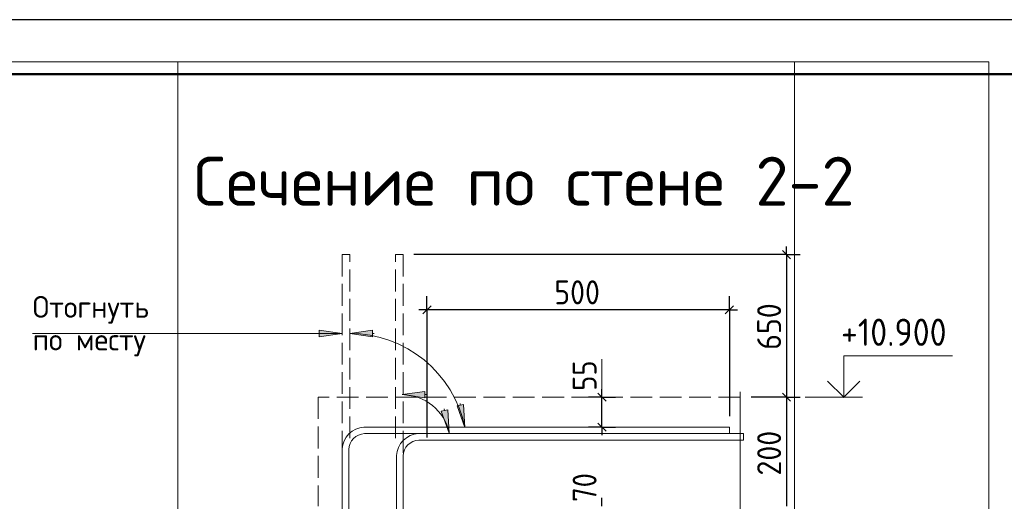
# Model space of a CAD drawing. Header units: millimetres. Extents: x 0 to 50412, y -12 to 35652.
# Tile 15 of 24: x 13518 to 24382, y 30330 to 35640. Entities that reach past the tile are written whole.
import ezdxf

# ---------------------------------------------------------------- set-up
doc = ezdxf.new("R2010")
doc.units = ezdxf.units.MM
doc.linetypes.add('______2', pattern=[324, 240, -84])
for name, color, linetype, lineweight in [('Standard', 7, 'Continuous', 25), ('ЖБ Перекрытие верхний уровень', 7, 'Continuous', 35), ('Заголовок чертежа', 7, 'Continuous', 25), ('Позиционная метка диаметр_ шаг', 7, 'Continuous', 13), ('Примечания', 7, 'Continuous', 13)]:
    doc.layers.add(name, color=color, linetype=linetype, lineweight=lineweight)
doc.layers.add('Размерная выноска', color=7, linetype='Continuous')
doc.layers.add('Стена фоновая арматура Х1', color=7, linetype='______2', true_color=0xa0a0a0)
doc.styles.add('ISOCPEUR', font='txt')

msp = doc.modelspace()

# ---------------------------------------------------------------- hatches: boundary and pattern name
at = {"layer": 'Примечания', "linetype": 'Continuous', "lineweight": 13, "transparency": 33554687}
for points in [[(16824, 32144), (17076, 32180), (16824, 32216)], [(16824, 32144), (17076, 32180), (16824, 32216)], [(17412, 32216), (17160, 32180), (17412, 32144)], [(17412, 32216), (17160, 32180), (17412, 32144)], [(17990, 31542), (17738, 31506), (17990, 31470)], [(17990, 31542), (17738, 31506), (17990, 31470)]]:
    msp.add_hatch(color=7, dxfattribs=at).paths.add_polyline_path(points)
for points in [[(18415, 31398), (18431, 31144), (18345, 31384)], [(18415, 31398), (18431, 31144), (18345, 31384)], [(18241, 31338), (18256, 31083), (18170, 31323)], [(18241, 31338), (18256, 31083), (18170, 31323)]]:
    msp.add_hatch(color=7, dxfattribs=at).paths.add_polyline_path(points, flags=16)

# ---------------------------------------------------------------- linework, layer by layer
at = {"layer": 'Standard', "color": 254, "linetype": 'Continuous', "lineweight": 13, "true_color": 0xc4c4ff, "transparency": 33554687}
for p, q in [((15264, 35176), (15264, 23597)), ((22068, 23597), (22068, 35176))]:
    msp.add_line(p, q, dxfattribs=at)
at = {"layer": 'Standard', "color": 7, "linetype": 'Continuous', "lineweight": -3, "transparency": 33554687}
for p, q in [((21979, 33050), (21979, 33140)), ((21979, 33050), (17868, 33050)), ((21979, 33050), (21829, 33050)), ((21979, 33050), (22129, 33050)), ((18012, 32442), (18012, 32592)), ((21348, 32442), (21348, 32592)), ((18012, 32442), (17922, 32442)), ((18012, 32442), (18012, 32292)), ((18012, 32442), (18012, 31035)), ((21348, 32442), (18012, 32442)), ((21348, 32442), (21348, 32292)), ((21348, 32442), (21348, 31268)), ((21348, 32442), (21438, 32442)), ((19943, 31478), (19943, 31568)), ((19943, 31478), (19793, 31478)), ((19943, 31478), (20093, 31478)), ((19943, 31478), (19943, 31478)), ((21979, 31478), (21829, 31478)), ((21979, 31478), (22129, 31478)), ((21979, 31478), (21979, 30278)), ((19943, 31148), (19793, 31148)), ((19943, 31148), (20093, 31148)), ((19943, 31148), (19943, 31148)), ((19943, 31148), (19943, 31058)), ((19943, 30278), (19943, 30368))]:
    msp.add_line(p, q, dxfattribs=at)
at = {"layer": 'Standard', "color": 7, "linetype": 'Continuous', "lineweight": 25, "transparency": 33554687}
for p, q in [((21934, 33095), (22024, 33005)), ((18057, 32487), (17967, 32397)), ((21393, 32487), (21303, 32397)), ((19988, 31433), (19898, 31523)), ((21934, 31523), (22024, 31433)), ((19988, 31103), (19898, 31193))]:
    msp.add_line(p, q, dxfattribs=at)
at = {"layer": 'Standard', "color": 7, "linetype": 'Continuous', "lineweight": 13, "transparency": 33554687}
for p, q in [((19943, 31478), (19943, 31898)), ((22183, 31478), (22819, 31478))]:
    msp.add_line(p, q, dxfattribs=at)
at = {"layer": 'Standard', "color": 7, "linetype": 'Continuous', "lineweight": 25, "transparency": 33554687}
msp.add_lwpolyline([(0, 0), (50400, 0), (50400, 35640), (0, 35640), (0, 0)], close=True, dxfattribs=at)
at = {"layer": 'Standard', "color": 7, "linetype": 'Continuous', "lineweight": 13, "transparency": 33554687}
for points in [[(24212, 35176), (0, 35176), (0, 23597), (24212, 23597), (24212, 35176)], [(22610, 31478), (22610, 31934), (23810, 31934)]]:
    msp.add_lwpolyline(points, dxfattribs=at)
at = {"layer": 'Standard', "color": 7, "linetype": 'Continuous', "lineweight": 50, "transparency": 33554687}
msp.add_lwpolyline([(2400, 35040), (49800, 35040), (49800, 600), (2400, 600), (2400, 35040)], close=True, dxfattribs=at)
at = {"layer": 'Standard', "color": 7, "linetype": 'Continuous', "lineweight": -3, "transparency": 33554687}
for points in [[(21979, 33050), (21979, 31936), (21979, 31936), (21979, 31478)], [(19943, 31148), (19943, 31457), (19943, 31457), (19943, 31478)], [(21979, 31478), (21959, 31478), (21959, 31478), (21959, 31478), (21959, 31478), (21959, 31478), (21959, 31478), (21588, 31478)]]:
    msp.add_lwpolyline(points, dxfattribs=at)
at = {"layer": 'Standard', "color": 7, "linetype": 'Continuous', "lineweight": 35, "transparency": 33554687}
msp.add_lwpolyline([(22432, 31656), (22610, 31478), (22788, 31656)], dxfattribs=at)
at = {"layer": 'ЖБ Перекрытие верхний уровень', "color": 7, "linetype": '______2', "lineweight": 18, "transparency": 33554687}
for p, q in [((16812, 31478), (16812, 30278)), ((21468, 31478), (16812, 31478))]:
    msp.add_line(p, q, dxfattribs=at)
at = {"layer": 'Примечания', "color": 7, "linetype": '______2', "lineweight": 13, "transparency": 33554687}
for p, q in [((17160, 33050), (17076, 33050)), ((17076, 33050), (17076, 30830)), ((17160, 33050), (17076, 33050)), ((17076, 33050), (17076, 30830)), ((17160, 31025), (17160, 33050)), ((17160, 31025), (17160, 33050)), ((17664, 31025), (17664, 33050)), ((17664, 33050), (17748, 33050)), ((17664, 31025), (17664, 33050)), ((17664, 33050), (17748, 33050)), ((17748, 33050), (17748, 30830)), ((17748, 33050), (17748, 30830))]:
    msp.add_line(p, q, dxfattribs=at)
at = {"layer": 'Примечания', "color": 7, "linetype": 'Continuous', "lineweight": 13, "transparency": 33554687}
for p, q in [((13661, 32180), (17076, 32180)), ((13661, 32180), (17076, 32180)), ((16824, 32180), (16806, 32180)), ((16824, 32180), (16806, 32180)), ((17076, 32180), (16824, 32216)), ((16824, 32216), (16824, 32144)), ((17076, 32180), (16824, 32216)), ((16824, 32216), (16824, 32144)), ((16824, 32144), (17076, 32180)), ((16824, 32144), (17076, 32180)), ((17076, 32180), (17076, 32180)), ((17076, 32180), (17076, 32180)), ((17076, 32180), (17076, 32180)), ((17076, 32180), (17076, 32180)), ((17076, 32180), (17076, 32180)), ((17076, 32180), (17076, 32180)), ((17412, 32216), (17160, 32180)), ((17412, 32216), (17160, 32180)), ((17160, 32180), (17160, 32180)), ((17160, 32180), (17160, 32180)), ((17160, 32180), (17160, 32180)), ((17160, 32180), (17412, 32144)), ((17160, 32180), (17160, 32180)), ((17160, 32180), (17160, 32180)), ((17160, 32180), (17160, 32180)), ((17160, 32180), (17412, 32144)), ((17412, 32144), (17412, 32216)), ((17412, 32144), (17412, 32216)), ((17412, 32180), (17430, 32180)), ((17412, 32180), (17430, 32180)), ((17990, 31542), (17738, 31506)), ((17990, 31542), (17738, 31506)), ((17738, 31506), (17738, 31506)), ((17738, 31506), (17738, 31506)), ((17738, 31506), (17738, 31506)), ((17738, 31506), (17990, 31470)), ((17738, 31506), (17738, 31506)), ((17738, 31506), (17738, 31506)), ((17738, 31506), (17738, 31506)), ((17738, 31506), (17990, 31470)), ((17990, 31470), (17990, 31542)), ((17990, 31470), (17990, 31542)), ((17990, 31506), (18008, 31506)), ((17990, 31506), (18008, 31506)), ((18345, 31384), (18415, 31398)), ((18345, 31384), (18415, 31398)), ((18380, 31391), (18377, 31409)), ((18380, 31391), (18377, 31409)), ((18415, 31398), (18431, 31144)), ((18415, 31398), (18431, 31144)), ((18170, 31323), (18241, 31338)), ((18170, 31323), (18241, 31338)), ((18256, 31083), (18170, 31323)), ((18256, 31083), (18170, 31323)), ((18206, 31330), (18202, 31348)), ((18206, 31330), (18202, 31348)), ((18241, 31338), (18256, 31083)), ((18241, 31338), (18256, 31083)), ((18431, 31144), (18345, 31384)), ((18431, 31144), (18345, 31384)), ((18256, 31083), (18256, 31083)), ((18256, 31083), (18256, 31083)), ((18256, 31083), (18256, 31083)), ((18256, 31083), (18256, 31083)), ((18256, 31083), (18256, 31083)), ((18256, 31083), (18256, 31083)), ((18431, 31144), (18431, 31144)), ((18431, 31144), (18431, 31144)), ((18431, 31144), (18431, 31144)), ((18431, 31144), (18431, 31144)), ((18431, 31144), (18431, 31144)), ((18431, 31144), (18431, 31144))]:
    msp.add_line(p, q, dxfattribs=at)
for centre, radius in [((17160, 30883), 1297), ((17160, 30883), 1297), ((17738, 30977), 529), ((17738, 30977), 529)]:
    msp.add_arc(centre, radius, 11.603, 90, dxfattribs=at)
at = {"layer": 'Размерная выноска', "color": 7, "linetype": 'Continuous', "lineweight": 13, "transparency": 33554687}
msp.add_line((21468, 31538), (21468, 30218), dxfattribs=at)
at = {"layer": 'Стена фоновая арматура Х1', "color": 7, "linetype": 'Continuous', "lineweight": 18, "transparency": 33554687}
for points in [[(17076, 23597), (17076, 30907), (17082, 30951), (17097, 30997), (17121, 31039), (17150, 31074), (17185, 31103), (17227, 31126), (17272, 31141), (17316, 31148), (21348, 31148), (21348, 31076), (17321, 31076), (17289, 31071), (17256, 31060), (17226, 31043), (17201, 31023), (17180, 30998), (17164, 30968), (17153, 30935), (17148, 30902), (17148, 23597)], [(17676, 23597), (17676, 30835), (17682, 30879), (17697, 30925), (17721, 30967), (17750, 31002), (17785, 31031), (17827, 31054), (17872, 31069), (17916, 31076), (21504, 31076), (21504, 31004), (17921, 31004), (17889, 30999), (17856, 30988), (17826, 30971), (17801, 30951), (17780, 30926), (17764, 30896), (17753, 30863), (17748, 30830), (17748, 23597)]]:
    msp.add_lwpolyline(points, dxfattribs=at)

# ---------------------------------------------------------------- texts
at = {"layer": 'Standard', "color": 7, "linetype": 'Continuous', "lineweight": 25, "transparency": 33554687, "attachment_point": 7, "style": 'ISOCPEUR'}
for s, insert, char_height, width in [('\\W0.91;500', (19416, 32502), 264, 674.39), ('\\W0.91;+10.900', (22580, 32044), 300, 1426.2)]:
    msp.add_mtext(s, dxfattribs=dict(at, insert=insert, char_height=char_height, width=width))
at = {"layer": 'Standard', "color": 7, "linetype": 'Continuous', "lineweight": 25, "transparency": 33554687, "char_height": 264, "attachment_point": 7, "rotation": 90, "style": 'ISOCPEUR'}
for s, insert, width in [('\\W0.91;650', (21919, 32000), 674.39), ('\\W0.87;55', (19883, 31548), 484.71), ('\\W0.91;200', (21919, 30614), 674.38), ('\\W0.87;70', (19883, 30323), 484.72)]:
    msp.add_mtext(s, dxfattribs=dict(at, insert=insert, width=width))
at = {"layer": 'Заголовок чертежа', "color": 7, "linetype": 'Continuous', "lineweight": 50, "transparency": 33554687, "insert": (15437, 33589), "char_height": 540, "width": 7713.79, "attachment_point": 7, "style": 'ISOCPEUR'}
msp.add_mtext('\\W0.99;Сечение по стене 2-2', dxfattribs=at)
at = {"layer": 'Позиционная метка диаметр_ шаг', "color": 7, "linetype": 'Continuous', "lineweight": 18, "transparency": 33554687, "char_height": 240, "attachment_point": 7, "style": 'ISOCPEUR'}
for s, insert, width in [('\\W0.97;Отогнуть', (13661, 32288), 1579.28), ('\\W0.97;Отогнуть', (13661, 32288), 1579.28), ('\\W0.97;по месту', (13661, 31928), 1483.31), ('\\W0.97;по месту', (13661, 31928), 1483.31)]:
    msp.add_mtext(s, dxfattribs=dict(at, insert=insert, width=width))

doc.saveas('drawing.dxf')
